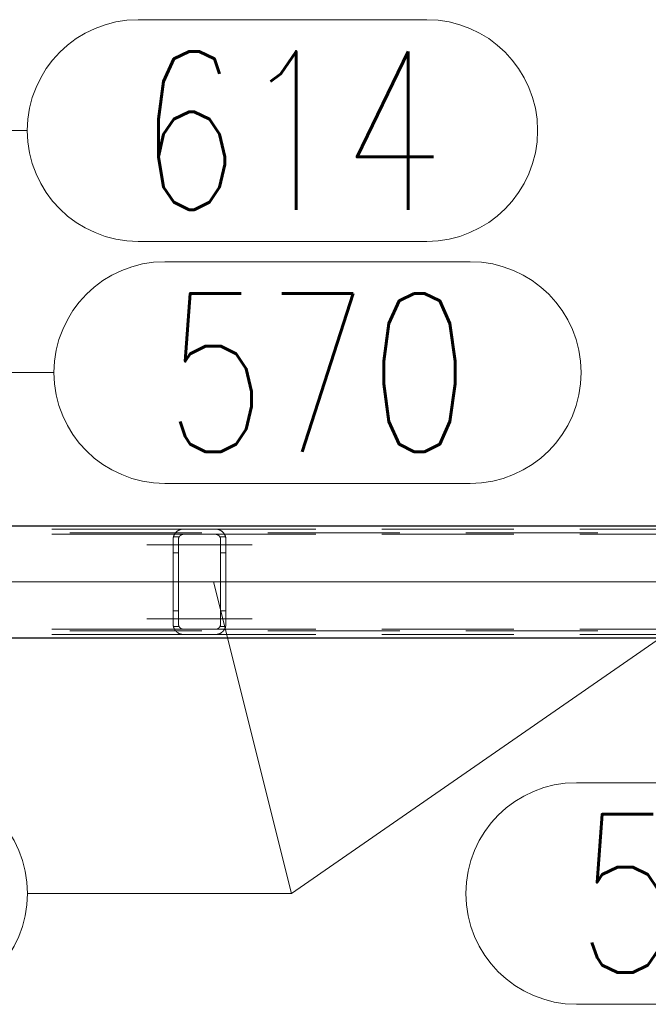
# Model space of a CAD drawing. Header units: millimetres. Extents: x -845 to -83, y 8759 to 9255.
# Tile 81 of 119: x -535 to -523, y 8993 to 9012. Entities that reach past the tile are written whole.
import ezdxf

# ---------------------------------------------------------------- set-up
doc = ezdxf.new("R2010")
doc.units = ezdxf.units.MM
doc.header["$LTSCALE"] = 10
doc.linetypes.add('HIDDEN', pattern=[0.375, 0.25, -0.125])
doc.linetypes.add('MITTE', pattern=[2, 1.25, -0.25, 0.25, -0.25])
for name, color, linetype, lineweight in [('PS_Hidden', 2, 'HIDDEN', 9), ('PS_Mid', 5, 'MITTE', 15), ('PS_Pos', 1, 'Continuous', 15), ('PS_Shape', 161, 'Continuous', 30), ('PS_SOLID', 7, 'Continuous', 30)]:
    doc.layers.add(name, color=color, linetype=linetype, lineweight=lineweight)
doc.styles.add('simplex', font='simplex.shx', dxfattribs={"width": 0.75})

# ---------------------------------------------------------------- blocks, each defined once
blk = doc.blocks.new('*X650')
at = {"layer": 'PS_Hidden', "color": 2, "linetype": 'HIDDEN'}
for p, q in [((-531.523, 9002.244), (-540.871, 9002.244)), ((-531.633, 9002.211), (-531.629, 9002.213)), ((-531.629, 9002.213), (-531.624, 9002.216)), ((-531.624, 9002.216), (-531.62, 9002.219)), ((-531.62, 9002.219), (-531.615, 9002.221)), ((-531.615, 9002.221), (-531.61, 9002.224)), ((-531.61, 9002.224), (-531.605, 9002.226)), ((-531.605, 9002.226), (-531.6, 9002.228)), ((-531.6, 9002.228), (-531.595, 9002.23)), ((-531.595, 9002.23), (-531.589, 9002.232)), ((-531.589, 9002.232), (-531.584, 9002.234)), ((-531.584, 9002.234), (-531.578, 9002.236)), ((-531.578, 9002.236), (-531.572, 9002.238)), ((-531.572, 9002.238), (-531.566, 9002.239)), ((-531.566, 9002.239), (-531.559, 9002.24)), ((-531.559, 9002.24), (-531.552, 9002.242)), ((-531.552, 9002.242), (-531.545, 9002.242)), ((-531.545, 9002.242), (-531.538, 9002.243)), ((-531.538, 9002.243), (-531.53, 9002.244)), ((-531.53, 9002.244), (-531.523, 9002.244)), ((-531.523, 9002.244), (-530.923, 9002.244)), ((-521.523, 9002.244), (-530.923, 9002.244)), ((-530.923, 9002.244), (-530.916, 9002.244)), ((-530.916, 9002.244), (-530.908, 9002.243)), ((-530.908, 9002.243), (-530.901, 9002.242)), ((-530.901, 9002.242), (-530.894, 9002.242)), ((-530.894, 9002.242), (-530.887, 9002.24)), ((-530.887, 9002.24), (-530.88, 9002.239)), ((-530.88, 9002.239), (-530.874, 9002.238)), ((-530.874, 9002.238), (-530.868, 9002.236)), ((-530.868, 9002.236), (-530.862, 9002.234)), ((-530.862, 9002.234), (-530.857, 9002.233)), ((-530.857, 9002.233), (-530.852, 9002.231)), ((-530.852, 9002.231), (-530.847, 9002.229)), ((-530.847, 9002.229), (-530.842, 9002.227)), ((-530.842, 9002.227), (-530.837, 9002.224)), ((-530.837, 9002.224), (-530.832, 9002.222)), ((-530.832, 9002.222), (-530.828, 9002.22)), ((-530.828, 9002.22), (-530.823, 9002.217)), ((-530.823, 9002.217), (-530.819, 9002.214)), ((-530.819, 9002.214), (-530.815, 9002.212)), ((-530.815, 9002.212), (-530.811, 9002.209)), ((-638.681, 9002.174), (-482.948, 9002.174)), ((-531.523, 9002.144), (-540.663, 9002.144)), ((-531.723, 9002.058), (-531.722, 9002.062)), ((-531.723, 9002.053), (-531.723, 9002.058)), ((-531.723, 9002.048), (-531.723, 9002.053)), ((-531.723, 9002.044), (-531.723, 9002.048)), ((-531.723, 9000.444), (-531.723, 9002.044)), ((-531.722, 9002.067), (-531.721, 9002.072)), ((-531.722, 9002.062), (-531.722, 9002.067)), ((-531.721, 9002.072), (-531.72, 9002.076)), ((-531.72, 9002.081), (-531.719, 9002.086)), ((-531.72, 9002.076), (-531.72, 9002.081)), ((-531.719, 9002.086), (-531.718, 9002.09)), ((-531.718, 9002.09), (-531.716, 9002.095)), ((-531.61, 9002.094), (-531.717, 9002.094)), ((-531.716, 9002.095), (-531.715, 9002.099)), ((-531.715, 9002.099), (-531.714, 9002.104)), ((-531.714, 9002.104), (-531.712, 9002.108)), ((-531.712, 9002.108), (-531.711, 9002.112)), ((-531.711, 9002.112), (-531.709, 9002.117)), ((-531.709, 9002.117), (-531.707, 9002.121)), ((-531.707, 9002.121), (-531.706, 9002.125)), ((-531.706, 9002.125), (-531.704, 9002.129)), ((-531.704, 9002.129), (-531.702, 9002.134)), ((-531.702, 9002.134), (-531.7, 9002.138)), ((-531.7, 9002.138), (-531.697, 9002.142)), ((-531.697, 9002.142), (-531.695, 9002.146)), ((-531.695, 9002.146), (-531.693, 9002.15)), ((-531.693, 9002.15), (-531.69, 9002.153)), ((-531.69, 9002.153), (-531.688, 9002.157)), ((-531.688, 9002.157), (-531.685, 9002.161)), ((-531.685, 9002.161), (-531.682, 9002.164)), ((-531.682, 9002.164), (-531.68, 9002.168)), ((-531.68, 9002.168), (-531.677, 9002.172)), ((-531.677, 9002.172), (-531.674, 9002.175)), ((-531.674, 9002.175), (-531.671, 9002.178)), ((-531.671, 9002.178), (-531.668, 9002.182)), ((-531.668, 9002.182), (-531.665, 9002.185)), ((-531.665, 9002.185), (-531.662, 9002.188)), ((-531.662, 9002.188), (-531.658, 9002.191)), ((-531.658, 9002.191), (-531.655, 9002.194)), ((-531.655, 9002.194), (-531.652, 9002.197)), ((-531.652, 9002.197), (-531.648, 9002.2)), ((-531.648, 9002.2), (-531.645, 9002.203)), ((-531.645, 9002.203), (-531.641, 9002.205)), ((-531.641, 9002.205), (-531.637, 9002.208)), ((-531.637, 9002.208), (-531.633, 9002.211)), ((-531.622, 9002.055), (-531.623, 9002.052)), ((-531.623, 9002.052), (-531.623, 9002.05)), ((-531.623, 9002.05), (-531.623, 9002.048)), ((-531.623, 9002.048), (-531.623, 9002.046)), ((-531.623, 9002.046), (-531.623, 9002.044)), ((-531.623, 9002.044), (-531.623, 9000.444)), ((-531.623, 9002.044), (-531.623, 9002.044)), ((-531.621, 9002.063), (-531.622, 9002.061)), ((-531.622, 9002.061), (-531.622, 9002.059)), ((-531.622, 9002.059), (-531.622, 9002.057)), ((-531.622, 9002.057), (-531.622, 9002.055)), ((-531.62, 9002.068), (-531.621, 9002.065)), ((-531.621, 9002.065), (-531.621, 9002.063)), ((-531.619, 9002.072), (-531.62, 9002.07)), ((-531.62, 9002.07), (-531.62, 9002.068)), ((-531.618, 9002.074), (-531.619, 9002.072)), ((-531.617, 9002.078), (-531.618, 9002.076)), ((-531.618, 9002.076), (-531.618, 9002.074)), ((-531.616, 9002.08), (-531.617, 9002.078)), ((-531.615, 9002.083), (-531.616, 9002.08)), ((-531.614, 9002.085), (-531.615, 9002.083)), ((-531.613, 9002.087), (-531.614, 9002.085)), ((-531.612, 9002.089), (-531.613, 9002.087)), ((-531.611, 9002.091), (-531.612, 9002.089)), ((-531.61, 9002.093), (-531.611, 9002.091)), ((-531.609, 9002.095), (-531.61, 9002.093)), ((-531.608, 9002.097), (-531.609, 9002.095)), ((-531.607, 9002.099), (-531.608, 9002.097)), ((-531.605, 9002.101), (-531.607, 9002.099)), ((-531.604, 9002.103), (-531.605, 9002.101)), ((-531.603, 9002.104), (-531.604, 9002.103)), ((-531.601, 9002.106), (-531.603, 9002.104)), ((-531.6, 9002.108), (-531.601, 9002.106)), ((-531.598, 9002.11), (-531.6, 9002.108)), ((-531.596, 9002.112), (-531.598, 9002.11)), ((-531.595, 9002.113), (-531.596, 9002.112)), ((-531.593, 9002.115), (-531.595, 9002.113)), ((-531.591, 9002.117), (-531.593, 9002.115)), ((-531.59, 9002.118), (-531.591, 9002.117)), ((-531.588, 9002.12), (-531.59, 9002.118)), ((-531.586, 9002.121), (-531.588, 9002.12)), ((-531.584, 9002.123), (-531.586, 9002.121)), ((-531.582, 9002.125), (-531.584, 9002.123)), ((-531.58, 9002.126), (-531.582, 9002.125)), ((-531.578, 9002.128), (-531.58, 9002.126)), ((-531.575, 9002.129), (-531.578, 9002.128)), ((-531.573, 9002.13), (-531.575, 9002.129)), ((-531.571, 9002.132), (-531.573, 9002.13)), ((-531.568, 9002.133), (-531.571, 9002.132)), ((-531.565, 9002.134), (-531.568, 9002.133)), ((-531.563, 9002.136), (-531.565, 9002.134)), ((-531.56, 9002.137), (-531.563, 9002.136)), ((-531.557, 9002.138), (-531.56, 9002.137)), ((-531.554, 9002.139), (-531.557, 9002.138)), ((-531.551, 9002.14), (-531.554, 9002.139)), ((-531.548, 9002.14), (-531.551, 9002.14)), ((-531.545, 9002.141), (-531.548, 9002.14)), ((-531.542, 9002.142), (-531.545, 9002.141)), ((-531.539, 9002.142), (-531.542, 9002.142)), ((-531.536, 9002.143), (-531.539, 9002.142)), ((-531.533, 9002.143), (-531.536, 9002.143)), ((-531.53, 9002.143), (-531.533, 9002.143)), ((-531.526, 9002.144), (-531.53, 9002.143)), ((-531.523, 9002.144), (-531.526, 9002.144)), ((-530.923, 9002.144), (-531.523, 9002.144)), ((-521.523, 9002.144), (-530.923, 9002.144)), ((-530.92, 9002.144), (-530.923, 9002.144)), ((-530.923, 9002.144), (-530.923, 9002.144)), ((-530.916, 9002.143), (-530.92, 9002.144)), ((-530.913, 9002.143), (-530.916, 9002.143)), ((-530.91, 9002.143), (-530.913, 9002.143)), ((-530.906, 9002.142), (-530.91, 9002.143)), ((-530.903, 9002.142), (-530.906, 9002.142)), ((-530.9, 9002.141), (-530.903, 9002.142)), ((-530.897, 9002.14), (-530.9, 9002.141)), ((-530.894, 9002.139), (-530.897, 9002.14)), ((-530.891, 9002.138), (-530.894, 9002.139)), ((-530.888, 9002.137), (-530.891, 9002.138)), ((-530.885, 9002.136), (-530.888, 9002.137)), ((-530.883, 9002.135), (-530.885, 9002.136)), ((-530.88, 9002.134), (-530.883, 9002.135)), ((-530.878, 9002.133), (-530.88, 9002.134)), ((-530.875, 9002.131), (-530.878, 9002.133)), ((-530.873, 9002.13), (-530.875, 9002.131)), ((-530.87, 9002.129), (-530.873, 9002.13)), ((-530.868, 9002.127), (-530.87, 9002.129)), ((-530.866, 9002.126), (-530.868, 9002.127)), ((-530.864, 9002.124), (-530.866, 9002.126)), ((-530.862, 9002.123), (-530.864, 9002.124)), ((-530.86, 9002.121), (-530.862, 9002.123)), ((-530.858, 9002.119), (-530.86, 9002.121)), ((-530.856, 9002.118), (-530.858, 9002.119)), ((-530.854, 9002.116), (-530.856, 9002.118)), ((-530.853, 9002.115), (-530.854, 9002.116)), ((-530.851, 9002.113), (-530.853, 9002.115)), ((-530.849, 9002.111), (-530.851, 9002.113)), ((-530.848, 9002.11), (-530.849, 9002.111)), ((-530.846, 9002.108), (-530.848, 9002.11)), ((-530.845, 9002.106), (-530.846, 9002.108)), ((-530.844, 9002.104), (-530.845, 9002.106)), ((-530.842, 9002.103), (-530.844, 9002.104)), ((-530.841, 9002.101), (-530.842, 9002.103)), ((-530.84, 9002.099), (-530.841, 9002.101)), ((-530.839, 9002.097), (-530.84, 9002.099)), ((-530.837, 9002.095), (-530.839, 9002.097)), ((-530.836, 9002.093), (-530.837, 9002.095)), ((-530.729, 9002.094), (-530.836, 9002.094)), ((-530.835, 9002.091), (-530.836, 9002.093)), ((-530.834, 9002.089), (-530.835, 9002.091)), ((-530.833, 9002.087), (-530.834, 9002.089)), ((-530.832, 9002.085), (-530.833, 9002.087)), ((-530.831, 9002.083), (-530.832, 9002.085)), ((-530.83, 9002.081), (-530.831, 9002.083)), ((-530.83, 9002.078), (-530.83, 9002.081)), ((-530.829, 9002.076), (-530.83, 9002.078)), ((-530.828, 9002.074), (-530.829, 9002.076)), ((-530.827, 9002.072), (-530.828, 9002.074)), ((-530.827, 9002.07), (-530.827, 9002.072)), ((-530.826, 9002.068), (-530.827, 9002.07)), ((-530.826, 9002.066), (-530.826, 9002.068)), ((-530.825, 9002.063), (-530.826, 9002.066)), ((-530.825, 9002.061), (-530.825, 9002.063)), ((-530.824, 9002.059), (-530.825, 9002.061)), ((-530.824, 9002.057), (-530.824, 9002.059)), ((-530.824, 9002.055), (-530.824, 9002.057)), ((-530.823, 9002.052), (-530.824, 9002.055)), ((-530.823, 9002.05), (-530.823, 9002.052)), ((-530.823, 9002.048), (-530.823, 9002.05)), ((-530.823, 9002.046), (-530.823, 9002.048)), ((-530.823, 9002.044), (-530.823, 9002.046)), ((-530.823, 9000.444), (-530.823, 9002.044)), ((-530.811, 9002.209), (-530.807, 9002.206)), ((-530.807, 9002.206), (-530.803, 9002.203)), ((-530.803, 9002.203), (-530.799, 9002.201)), ((-530.799, 9002.201), (-530.795, 9002.198)), ((-530.795, 9002.198), (-530.792, 9002.195)), ((-530.792, 9002.195), (-530.788, 9002.192)), ((-530.788, 9002.192), (-530.785, 9002.189)), ((-530.785, 9002.189), (-530.782, 9002.186)), ((-530.782, 9002.186), (-530.779, 9002.183)), ((-530.779, 9002.183), (-530.776, 9002.179)), ((-530.776, 9002.179), (-530.773, 9002.176)), ((-530.773, 9002.176), (-530.77, 9002.173)), ((-530.77, 9002.173), (-530.768, 9002.17)), ((-530.768, 9002.17), (-530.765, 9002.166)), ((-530.765, 9002.166), (-530.762, 9002.163)), ((-530.762, 9002.163), (-530.76, 9002.159)), ((-530.76, 9002.159), (-530.757, 9002.155)), ((-530.757, 9002.155), (-530.755, 9002.151)), ((-530.755, 9002.151), (-530.752, 9002.148)), ((-530.752, 9002.148), (-530.75, 9002.144)), ((-530.75, 9002.144), (-530.748, 9002.14)), ((-530.748, 9002.14), (-530.745, 9002.136)), ((-530.745, 9002.136), (-530.743, 9002.131)), ((-530.743, 9002.131), (-530.741, 9002.127)), ((-530.741, 9002.127), (-530.739, 9002.123)), ((-530.739, 9002.123), (-530.738, 9002.119)), ((-530.738, 9002.119), (-530.736, 9002.114)), ((-530.736, 9002.114), (-530.734, 9002.11)), ((-530.734, 9002.11), (-530.733, 9002.105)), ((-530.733, 9002.105), (-530.731, 9002.101)), ((-530.731, 9002.101), (-530.73, 9002.096)), ((-530.73, 9002.096), (-530.729, 9002.091)), ((-530.729, 9002.091), (-530.728, 9002.087)), ((-530.728, 9002.087), (-530.727, 9002.082)), ((-530.727, 9002.082), (-530.726, 9002.077)), ((-530.726, 9002.077), (-530.725, 9002.073)), ((-530.725, 9002.073), (-530.725, 9002.068)), ((-530.725, 9002.068), (-530.724, 9002.063)), ((-530.724, 9002.063), (-530.724, 9002.058)), ((-530.724, 9002.058), (-530.723, 9002.053)), ((-530.723, 9002.053), (-530.723, 9002.049)), ((-530.723, 9002.049), (-530.723, 9002.044)), ((-530.723, 9002.044), (-530.723, 9000.444)), ((-531.623, 9001.794), (-531.723, 9001.794)), ((-530.723, 9001.794), (-530.823, 9001.794)), ((-531.623, 9000.694), (-531.723, 9000.694)), ((-530.723, 9000.694), (-530.823, 9000.694)), ((-531.723, 9000.439), (-531.723, 9000.444)), ((-531.723, 9000.444), (-531.723, 9000.444)), ((-531.723, 9000.434), (-531.723, 9000.439)), ((-531.723, 9000.43), (-531.723, 9000.434)), ((-531.722, 9000.425), (-531.723, 9000.43)), ((-531.722, 9000.42), (-531.722, 9000.425)), ((-531.721, 9000.416), (-531.722, 9000.42)), ((-531.72, 9000.411), (-531.721, 9000.416)), ((-531.72, 9000.406), (-531.72, 9000.411)), ((-531.719, 9000.402), (-531.72, 9000.406)), ((-531.718, 9000.397), (-531.719, 9000.402)), ((-531.716, 9000.393), (-531.718, 9000.397)), ((-531.61, 9000.394), (-531.717, 9000.394)), ((-531.715, 9000.388), (-531.716, 9000.393)), ((-531.714, 9000.384), (-531.715, 9000.388)), ((-531.712, 9000.379), (-531.714, 9000.384)), ((-531.711, 9000.375), (-531.712, 9000.379)), ((-531.709, 9000.371), (-531.711, 9000.375)), ((-531.707, 9000.366), (-531.709, 9000.371)), ((-531.706, 9000.362), (-531.707, 9000.366)), ((-531.704, 9000.358), (-531.706, 9000.362)), ((-531.702, 9000.354), (-531.704, 9000.358)), ((-531.7, 9000.35), (-531.702, 9000.354)), ((-531.697, 9000.346), (-531.7, 9000.35)), ((-531.695, 9000.342), (-531.697, 9000.346)), ((-531.623, 9000.444), (-531.623, 9000.442)), ((-531.623, 9000.442), (-531.623, 9000.439)), ((-531.623, 9000.439), (-531.623, 9000.437)), ((-531.623, 9000.437), (-531.623, 9000.435)), ((-531.623, 9000.435), (-531.622, 9000.433)), ((-531.622, 9000.433), (-531.622, 9000.431)), ((-531.622, 9000.431), (-531.622, 9000.429)), ((-531.622, 9000.429), (-531.622, 9000.426)), ((-531.622, 9000.426), (-531.621, 9000.424)), ((-531.621, 9000.424), (-531.621, 9000.422)), ((-531.621, 9000.422), (-531.62, 9000.42)), ((-531.62, 9000.42), (-531.62, 9000.418)), ((-531.62, 9000.418), (-531.619, 9000.416)), ((-531.619, 9000.416), (-531.618, 9000.413)), ((-531.618, 9000.413), (-531.618, 9000.411)), ((-531.618, 9000.411), (-531.617, 9000.409)), ((-531.617, 9000.409), (-531.616, 9000.407)), ((-531.616, 9000.407), (-531.615, 9000.405)), ((-531.615, 9000.405), (-531.614, 9000.403)), ((-531.614, 9000.403), (-531.613, 9000.401)), ((-531.613, 9000.401), (-531.612, 9000.399)), ((-531.612, 9000.399), (-531.611, 9000.397)), ((-531.611, 9000.397), (-531.61, 9000.395)), ((-531.61, 9000.395), (-531.609, 9000.393)), ((-531.609, 9000.393), (-531.608, 9000.391)), ((-531.608, 9000.391), (-531.607, 9000.389)), ((-531.607, 9000.389), (-531.605, 9000.387)), ((-531.605, 9000.387), (-531.604, 9000.385)), ((-531.604, 9000.385), (-531.603, 9000.383)), ((-531.603, 9000.383), (-531.601, 9000.381)), ((-531.601, 9000.381), (-531.6, 9000.379)), ((-531.6, 9000.379), (-531.598, 9000.378)), ((-531.598, 9000.378), (-531.596, 9000.376)), ((-531.596, 9000.376), (-531.595, 9000.374)), ((-531.595, 9000.374), (-531.593, 9000.372)), ((-531.593, 9000.372), (-531.591, 9000.371)), ((-531.591, 9000.371), (-531.59, 9000.369)), ((-531.59, 9000.369), (-531.588, 9000.368)), ((-531.588, 9000.368), (-531.586, 9000.366)), ((-531.586, 9000.366), (-531.584, 9000.364)), ((-531.584, 9000.364), (-531.582, 9000.363)), ((-531.582, 9000.363), (-531.58, 9000.361)), ((-531.58, 9000.361), (-531.578, 9000.36)), ((-531.578, 9000.36), (-531.575, 9000.358)), ((-531.575, 9000.358), (-531.573, 9000.357)), ((-531.573, 9000.357), (-531.571, 9000.356)), ((-531.571, 9000.356), (-531.568, 9000.354)), ((-531.568, 9000.354), (-531.565, 9000.353)), ((-531.565, 9000.353), (-531.563, 9000.352)), ((-531.563, 9000.352), (-531.56, 9000.351)), ((-531.56, 9000.351), (-531.557, 9000.35)), ((-531.557, 9000.35), (-531.554, 9000.349)), ((-531.554, 9000.349), (-531.551, 9000.348)), ((-531.551, 9000.348), (-531.548, 9000.347)), ((-531.548, 9000.347), (-531.545, 9000.346)), ((-531.545, 9000.346), (-531.542, 9000.346)), ((-531.542, 9000.346), (-531.539, 9000.345)), ((-530.91, 9000.345), (-530.906, 9000.345)), ((-530.906, 9000.345), (-530.903, 9000.346)), ((-530.903, 9000.346), (-530.9, 9000.346)), ((-530.9, 9000.346), (-530.897, 9000.347)), ((-530.897, 9000.347), (-530.894, 9000.348)), ((-530.894, 9000.348), (-530.891, 9000.349)), ((-530.891, 9000.349), (-530.888, 9000.35)), ((-530.888, 9000.35), (-530.885, 9000.351)), ((-530.885, 9000.351), (-530.883, 9000.352)), ((-530.883, 9000.352), (-530.88, 9000.353)), ((-530.88, 9000.353), (-530.878, 9000.355)), ((-530.878, 9000.355), (-530.875, 9000.356)), ((-530.875, 9000.356), (-530.873, 9000.357)), ((-530.873, 9000.357), (-530.87, 9000.359)), ((-530.87, 9000.359), (-530.868, 9000.36)), ((-530.868, 9000.36), (-530.866, 9000.362)), ((-530.866, 9000.362), (-530.864, 9000.363)), ((-530.864, 9000.363), (-530.862, 9000.365)), ((-530.862, 9000.365), (-530.86, 9000.366)), ((-530.86, 9000.366), (-530.858, 9000.368)), ((-530.858, 9000.368), (-530.856, 9000.37)), ((-530.856, 9000.37), (-530.854, 9000.371)), ((-530.854, 9000.371), (-530.853, 9000.373)), ((-530.853, 9000.373), (-530.851, 9000.374)), ((-530.851, 9000.374), (-530.849, 9000.376)), ((-530.849, 9000.376), (-530.848, 9000.378)), ((-530.848, 9000.378), (-530.846, 9000.379)), ((-530.846, 9000.379), (-530.845, 9000.381)), ((-530.845, 9000.381), (-530.844, 9000.383)), ((-530.844, 9000.383), (-530.842, 9000.385)), ((-530.842, 9000.385), (-530.841, 9000.387)), ((-530.841, 9000.387), (-530.84, 9000.389)), ((-530.84, 9000.389), (-530.839, 9000.391)), ((-530.839, 9000.391), (-530.837, 9000.393)), ((-530.837, 9000.393), (-530.836, 9000.395)), ((-530.836, 9000.395), (-530.835, 9000.397)), ((-530.729, 9000.394), (-530.836, 9000.394)), ((-530.835, 9000.397), (-530.834, 9000.399)), ((-530.834, 9000.399), (-530.833, 9000.401)), ((-530.833, 9000.401), (-530.832, 9000.403)), ((-530.832, 9000.403), (-530.831, 9000.405)), ((-530.831, 9000.405), (-530.83, 9000.407)), ((-530.83, 9000.409), (-530.829, 9000.411)), ((-530.83, 9000.407), (-530.83, 9000.409)), ((-530.829, 9000.411), (-530.828, 9000.413)), ((-530.828, 9000.413), (-530.827, 9000.415)), ((-530.827, 9000.418), (-530.826, 9000.42)), ((-530.827, 9000.415), (-530.827, 9000.418)), ((-530.826, 9000.422), (-530.825, 9000.424)), ((-530.826, 9000.42), (-530.826, 9000.422)), ((-530.825, 9000.426), (-530.824, 9000.428)), ((-530.825, 9000.424), (-530.825, 9000.426)), ((-530.824, 9000.433), (-530.823, 9000.435)), ((-530.824, 9000.431), (-530.824, 9000.433)), ((-530.824, 9000.428), (-530.824, 9000.431)), ((-530.823, 9000.442), (-530.823, 9000.444)), ((-530.823, 9000.444), (-530.823, 9000.444)), ((-530.823, 9000.439), (-530.823, 9000.442)), ((-530.823, 9000.437), (-530.823, 9000.439)), ((-530.823, 9000.435), (-530.823, 9000.437)), ((-530.748, 9000.348), (-530.75, 9000.344)), ((-530.745, 9000.352), (-530.748, 9000.348)), ((-530.743, 9000.356), (-530.745, 9000.352)), ((-530.741, 9000.36), (-530.743, 9000.356)), ((-530.739, 9000.364), (-530.741, 9000.36)), ((-530.738, 9000.369), (-530.739, 9000.364)), ((-530.736, 9000.373), (-530.738, 9000.369)), ((-530.734, 9000.378), (-530.736, 9000.373)), ((-530.733, 9000.382), (-530.734, 9000.378)), ((-530.731, 9000.387), (-530.733, 9000.382)), ((-530.73, 9000.391), (-530.731, 9000.387)), ((-530.729, 9000.396), (-530.73, 9000.391)), ((-530.728, 9000.401), (-530.729, 9000.396)), ((-530.727, 9000.405), (-530.728, 9000.401)), ((-530.726, 9000.41), (-530.727, 9000.405)), ((-530.725, 9000.415), (-530.726, 9000.41)), ((-530.724, 9000.424), (-530.725, 9000.42)), ((-530.725, 9000.42), (-530.725, 9000.415)), ((-530.723, 9000.434), (-530.724, 9000.429)), ((-530.724, 9000.429), (-530.724, 9000.424)), ((-530.723, 9000.444), (-530.723, 9000.439)), ((-530.723, 9000.439), (-530.723, 9000.434)), ((-638.681, 9000.314), (-482.948, 9000.314)), ((-531.523, 9000.244), (-540.871, 9000.244)), ((-531.523, 9000.344), (-540.663, 9000.344)), ((-531.693, 9000.338), (-531.695, 9000.342)), ((-531.69, 9000.334), (-531.693, 9000.338)), ((-531.688, 9000.33), (-531.69, 9000.334)), ((-531.685, 9000.327), (-531.688, 9000.33)), ((-531.682, 9000.323), (-531.685, 9000.327)), ((-531.68, 9000.319), (-531.682, 9000.323)), ((-531.677, 9000.316), (-531.68, 9000.319)), ((-531.674, 9000.312), (-531.677, 9000.316)), ((-531.671, 9000.309), (-531.674, 9000.312)), ((-531.668, 9000.306), (-531.671, 9000.309)), ((-531.665, 9000.303), (-531.668, 9000.306)), ((-531.662, 9000.299), (-531.665, 9000.303)), ((-531.658, 9000.296), (-531.662, 9000.299)), ((-531.655, 9000.293), (-531.658, 9000.296)), ((-531.652, 9000.29), (-531.655, 9000.293)), ((-531.648, 9000.288), (-531.652, 9000.29)), ((-531.645, 9000.285), (-531.648, 9000.288)), ((-531.641, 9000.282), (-531.645, 9000.285)), ((-531.637, 9000.279), (-531.641, 9000.282)), ((-531.633, 9000.277), (-531.637, 9000.279)), ((-531.629, 9000.274), (-531.633, 9000.277)), ((-531.624, 9000.271), (-531.629, 9000.274)), ((-531.62, 9000.269), (-531.624, 9000.271)), ((-531.615, 9000.266), (-531.62, 9000.269)), ((-531.61, 9000.264), (-531.615, 9000.266)), ((-531.605, 9000.261), (-531.61, 9000.264)), ((-531.6, 9000.259), (-531.605, 9000.261)), ((-531.595, 9000.257), (-531.6, 9000.259)), ((-531.589, 9000.255), (-531.595, 9000.257)), ((-531.584, 9000.253), (-531.589, 9000.255)), ((-531.578, 9000.251), (-531.584, 9000.253)), ((-531.572, 9000.25), (-531.578, 9000.251)), ((-531.566, 9000.248), (-531.572, 9000.25)), ((-531.559, 9000.247), (-531.566, 9000.248)), ((-531.552, 9000.246), (-531.559, 9000.247)), ((-531.545, 9000.245), (-531.552, 9000.246)), ((-531.538, 9000.244), (-531.545, 9000.245)), ((-531.539, 9000.345), (-531.536, 9000.345)), ((-531.53, 9000.244), (-531.538, 9000.244)), ((-531.536, 9000.345), (-531.533, 9000.344)), ((-531.533, 9000.344), (-531.53, 9000.344)), ((-531.53, 9000.344), (-531.526, 9000.344)), ((-531.523, 9000.244), (-531.53, 9000.244)), ((-531.526, 9000.344), (-531.523, 9000.344)), ((-531.523, 9000.344), (-530.923, 9000.344)), ((-530.923, 9000.244), (-531.523, 9000.244)), ((-521.523, 9000.344), (-530.923, 9000.344)), ((-530.923, 9000.344), (-530.92, 9000.344)), ((-521.523, 9000.244), (-530.923, 9000.244)), ((-530.916, 9000.244), (-530.923, 9000.244)), ((-530.92, 9000.344), (-530.916, 9000.344)), ((-530.916, 9000.344), (-530.913, 9000.344)), ((-530.908, 9000.244), (-530.916, 9000.244)), ((-530.913, 9000.344), (-530.91, 9000.345)), ((-530.901, 9000.245), (-530.908, 9000.244)), ((-530.894, 9000.246), (-530.901, 9000.245)), ((-530.887, 9000.247), (-530.894, 9000.246)), ((-530.88, 9000.248), (-530.887, 9000.247)), ((-530.874, 9000.25), (-530.88, 9000.248)), ((-530.868, 9000.251), (-530.874, 9000.25)), ((-530.862, 9000.253), (-530.868, 9000.251)), ((-530.857, 9000.255), (-530.862, 9000.253)), ((-530.852, 9000.257), (-530.857, 9000.255)), ((-530.847, 9000.259), (-530.852, 9000.257)), ((-530.842, 9000.261), (-530.847, 9000.259)), ((-530.837, 9000.263), (-530.842, 9000.261)), ((-530.832, 9000.265), (-530.837, 9000.263)), ((-530.828, 9000.268), (-530.832, 9000.265)), ((-530.823, 9000.27), (-530.828, 9000.268)), ((-530.819, 9000.273), (-530.823, 9000.27)), ((-530.815, 9000.276), (-530.819, 9000.273)), ((-530.811, 9000.278), (-530.815, 9000.276)), ((-530.807, 9000.281), (-530.811, 9000.278)), ((-530.803, 9000.284), (-530.807, 9000.281)), ((-530.799, 9000.287), (-530.803, 9000.284)), ((-530.795, 9000.29), (-530.799, 9000.287)), ((-530.792, 9000.293), (-530.795, 9000.29)), ((-530.788, 9000.296), (-530.792, 9000.293)), ((-530.785, 9000.299), (-530.788, 9000.296)), ((-530.782, 9000.302), (-530.785, 9000.299)), ((-530.779, 9000.305), (-530.782, 9000.302)), ((-530.776, 9000.308), (-530.779, 9000.305)), ((-530.773, 9000.311), (-530.776, 9000.308)), ((-530.77, 9000.314), (-530.773, 9000.311)), ((-530.768, 9000.318), (-530.77, 9000.314)), ((-530.765, 9000.321), (-530.768, 9000.318)), ((-530.762, 9000.325), (-530.765, 9000.321)), ((-530.76, 9000.329), (-530.762, 9000.325)), ((-530.757, 9000.332), (-530.76, 9000.329)), ((-530.755, 9000.336), (-530.757, 9000.332)), ((-530.752, 9000.34), (-530.755, 9000.336)), ((-530.75, 9000.344), (-530.752, 9000.34))]:
    blk.add_line(p, q, dxfattribs=at)
at = {"layer": 'PS_Mid', "color": 5, "linetype": 'MITTE'}
for p, q in [((-532.223, 9001.944), (-531.123, 9001.944)), ((-532.223, 9001.944), (-531.123, 9001.944)), ((-531.323, 9001.944), (-530.223, 9001.944)), ((-531.323, 9001.944), (-530.223, 9001.944)), ((-641.176, 9001.244), (-480.452, 9001.244)), ((-499.049, 9001.244), (-543.397, 9001.244)), ((-531.223, 9001.244), (-531.223, 9001.244)), ((-532.223, 9000.544), (-531.123, 9000.544)), ((-532.223, 9000.544), (-531.123, 9000.544)), ((-531.323, 9000.544), (-530.223, 9000.544)), ((-531.323, 9000.544), (-530.223, 9000.544))]:
    blk.add_line(p, q, dxfattribs=at)
at = {"layer": 'PS_SOLID', "color": 7, "linetype": 'Continuous'}
for p, q in [((-638.681, 9002.304), (-482.948, 9002.304)), ((-638.681, 9000.184), (-482.948, 9000.184))]:
    blk.add_line(p, q, dxfattribs=at)
blk = doc.blocks.new('*X676')
at = {"color": 1}
for p, q in [((-531.88, 9007.309), (-526.094, 9007.309)), ((-541.223, 9001.244), (-538.98, 9005.209)), ((-538.98, 9005.209), (-533.98, 9005.209)), ((-531.88, 9003.109), (-526.094, 9003.109))]:
    blk.add_line(p, q, dxfattribs=at)
for centre, start, end in [((-531.88, 9005.209), 90, 270), ((-526.094, 9005.209), 270, 90)]:
    blk.add_arc(centre, 2.1, start, end, dxfattribs=at)
at = {"color": 30, "style": 'simplex', "width": 0.75}
blk.add_text('570', height=3, dxfattribs=at).set_placement((-531.88, 9003.709))
blk = doc.blocks.new('*X677')
at = {"color": 1}
for p, q in [((-532.385, 9011.895), (-526.92, 9011.895)), ((-541.223, 9002.451), (-539.485, 9009.795)), ((-539.485, 9009.795), (-534.485, 9009.795)), ((-532.385, 9007.695), (-526.92, 9007.695))]:
    blk.add_line(p, q, dxfattribs=at)
for centre, start, end in [((-532.385, 9009.795), 90, 270), ((-526.92, 9009.795), 270, 90)]:
    blk.add_arc(centre, 2.1, start, end, dxfattribs=at)
at = {"color": 30, "style": 'simplex', "width": 0.75}
blk.add_text('614', height=3, dxfattribs=at).set_placement((-532.385, 9008.295))
blk = doc.blocks.new('*X711')
at = {"color": 1}
for p, q in [((-520.959, 9001.244), (-529.482, 8995.337)), ((-541.403, 8997.437), (-536.582, 8997.437)), ((-534.482, 8995.337), (-529.482, 8995.337)), ((-541.403, 8993.237), (-536.582, 8993.237))]:
    blk.add_line(p, q, dxfattribs=at)
for centre, start, end in [((-541.403, 8995.337), 90, 270), ((-536.582, 8995.337), 270, 90)]:
    blk.add_arc(centre, 2.1, start, end, dxfattribs=at)
at = {"color": 30, "style": 'simplex', "width": 0.75}
blk.add_text('591', height=3, dxfattribs=at).set_placement((-541.403, 8993.837))
blk = doc.blocks.new('*X712')
at = {"color": 1}
for p, q in [((-530.959, 9001.244), (-529.482, 8995.337)), ((-541.403, 8997.437), (-536.582, 8997.437)), ((-534.482, 8995.337), (-529.482, 8995.337)), ((-541.403, 8993.237), (-536.582, 8993.237))]:
    blk.add_line(p, q, dxfattribs=at)
for centre, start, end in [((-541.403, 8995.337), 90, 270), ((-536.582, 8995.337), 270, 90)]:
    blk.add_arc(centre, 2.1, start, end, dxfattribs=at)
at = {"color": 30, "style": 'simplex', "width": 0.75}
blk.add_text('591', height=3, dxfattribs=at).set_placement((-541.403, 8993.837))
blk = doc.blocks.new('*X713')
at = {"color": 1}
for p, q in [((-510.734, 9001.244), (-512.158, 8995.337)), ((-524.08, 8997.437), (-519.258, 8997.437)), ((-517.158, 8995.337), (-512.158, 8995.337)), ((-524.08, 8993.237), (-519.258, 8993.237))]:
    blk.add_line(p, q, dxfattribs=at)
for centre, start, end in [((-524.08, 8995.337), 90, 270), ((-519.258, 8995.337), 270, 90)]:
    blk.add_arc(centre, 2.1, start, end, dxfattribs=at)
at = {"color": 30, "style": 'simplex', "width": 0.75}
blk.add_text('591', height=3, dxfattribs=at).set_placement((-524.08, 8993.837))

msp = doc.modelspace()

# ---------------------------------------------------------------- block references
at = {"layer": 'PS_Pos'}
for name in ['*X677', '*X676', '*X711', '*X712', '*X713']:
    msp.add_blockref(name, (0, 0), dxfattribs=at)
at = {"layer": 'PS_Shape', "color": 31}
msp.add_blockref('*X650', (0, 0), dxfattribs=at)

doc.saveas('drawing.dxf')
